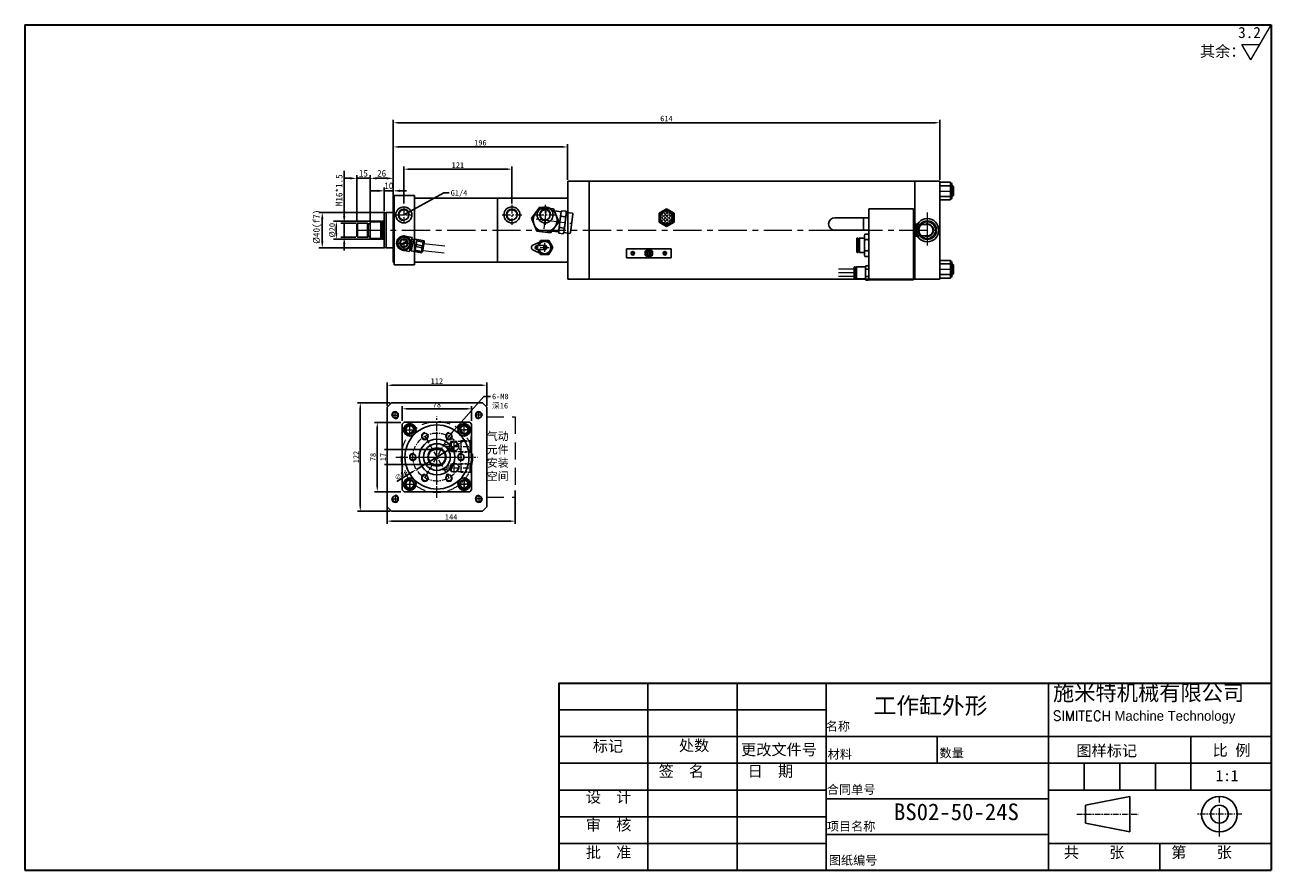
# Model space of a CAD drawing. Header units: millimetres. Extents: x -659 to 2367, y 7255 to 8205.
# Tile 6 of 6: x 967 to 2367, y 7255 to 8205. Entities that reach past the tile are written whole.
import ezdxf

# ---------------------------------------------------------------- set-up
doc = ezdxf.new("R2010")
doc.units = ezdxf.units.MM
doc.header["$MEASUREMENT"] = 0
doc.linetypes.add('CENTER', pattern=[50.8, 31.75, -6.35, 6.35, -6.35])
doc.linetypes.add('DASHED', pattern=[19.05, 12.7, -6.35])
doc.layers.get('Defpoints').update_dxf_attribs({"lineweight": 25})
for name, color, linetype, lineweight in [('图层1', 7, 'Continuous', 25), ('图层2', 3, 'CENTER', 13), ('图层3', 2, 'Continuous', 13), ('图层4', 1, 'Continuous', 30), ('图层5', 5, 'DASHED', 13), ('图层7', 4, 'Continuous', 13)]:
    doc.layers.add(name, color=color, linetype=linetype, lineweight=lineweight)
doc.dimstyles.new('ISO-25', dxfattribs={"dimscale": 2, "dimtxt": 2.5, "dimasz": 2.5, "dimexe": 1.25, "dimexo": 0.625, "dimtad": 1, "dimtxsty": 'Standard', "dimcen": 2.5, "dimadec": 0, "dimazin": 0, "dimtfac": 1, "dimtmove": 0, "dimatfit": 3, "dimfxl": 0, "dimarcsym": 0})

# ---------------------------------------------------------------- blocks, each defined once
blk = doc.blocks.new('*D59')
at = {"layer": 'Defpoints', "color": 0, "transparency": 16777216}
for p in [(1994.9, 8094.6), (1994.9, 8028.8), (1380.9, 8010.8)]:
    blk.add_point(p, dxfattribs=at)
at = {"layer": '图层3', "color": 0, "lineweight": -2, "transparency": 16777216}
for p, q in [((1380.9, 8012.4), (1380.9, 8097.7)), ((1387.2, 8094.6), (1988.7, 8094.6)), ((1994.9, 8030.4), (1994.9, 8097.7))]:
    blk.add_line(p, q, dxfattribs=at)
at = {"layer": '图层3', "color": 0, "transparency": 16777216}
for points in [[(1387.2, 8095.6), (1387.2, 8093.5), (1380.9, 8094.6)], [(1988.7, 8095.6), (1988.7, 8093.5), (1994.9, 8094.6)]]:
    blk.add_solid(points, dxfattribs=at)
at = {"layer": '图层3', "color": 0, "transparency": 16777216, "insert": (1687.9, 8099.3), "char_height": 6.25, "attachment_point": 5}
blk.add_mtext('614', dxfattribs=at)
blk = doc.blocks.new('*D60')
at = {"layer": 'Defpoints', "color": 0, "transparency": 16777216}
for p in [(1514.3, 8042.4), (1392.8, 8002.2), (1514.3, 8002.2)]:
    blk.add_point(p, dxfattribs=at)
at = {"layer": '图层3', "color": 0, "lineweight": -2, "transparency": 16777216}
for p, q in [((1392.8, 8003.7), (1392.8, 8045.5)), ((1399.1, 8042.4), (1508.1, 8042.4)), ((1514.3, 8003.7), (1514.3, 8045.5))]:
    blk.add_line(p, q, dxfattribs=at)
at = {"layer": '图层3', "color": 0, "transparency": 16777216}
for points in [[(1399.1, 8043.4), (1399.1, 8041.3), (1392.8, 8042.4)], [(1508.1, 8041.3), (1508.1, 8043.4), (1514.3, 8042.4)]]:
    blk.add_solid(points, dxfattribs=at)
at = {"layer": '图层3', "color": 0, "transparency": 16777216, "insert": (1453.6, 8047), "char_height": 6.25, "attachment_point": 5}
blk.add_mtext('121', dxfattribs=at)
blk = doc.blocks.new('*D61')
at = {"layer": 'Defpoints', "color": 0, "transparency": 16777216}
for p in [(1576.9, 8067.4), (1576.9, 8028.8), (1380.9, 8010.8)]:
    blk.add_point(p, dxfattribs=at)
at = {"layer": '图层3', "color": 0, "lineweight": -2, "transparency": 16777216}
for p, q in [((1380.9, 8012.4), (1380.9, 8070.5)), ((1387.2, 8067.4), (1570.7, 8067.4)), ((1576.9, 8030.4), (1576.9, 8070.5))]:
    blk.add_line(p, q, dxfattribs=at)
at = {"layer": '图层3', "color": 0, "transparency": 16777216}
for points in [[(1387.2, 8068.4), (1387.2, 8066.3), (1380.9, 8067.4)], [(1570.7, 8066.3), (1570.7, 8068.4), (1576.9, 8067.4)]]:
    blk.add_solid(points, dxfattribs=at)
at = {"layer": '图层3', "color": 0, "transparency": 16777216, "insert": (1478.9, 8072.1), "char_height": 6.25, "attachment_point": 5}
blk.add_mtext('196', dxfattribs=at)
blk = doc.blocks.new('*D62')
at = {"layer": 'Defpoints', "color": 0, "transparency": 16777216}
for p in [(1372.9, 7993.8), (1301.2, 7953.8), (1372.9, 7953.8)]:
    blk.add_point(p, dxfattribs=at)
at = {"layer": '图层3', "color": 0, "lineweight": -2, "transparency": 16777216}
for p, q in [((1371, 7993.8), (1297.5, 7993.8)), ((1301.2, 7986.3), (1301.2, 7961.3)), ((1371, 7953.8), (1297.5, 7953.8))]:
    blk.add_line(p, q, dxfattribs=at)
at = {"layer": '图层3', "color": 0, "transparency": 16777216}
for points in [[(1302.5, 7986.3), (1300, 7986.3), (1301.2, 7993.8)], [(1300, 7961.3), (1302.5, 7961.3), (1301.2, 7953.8)]]:
    blk.add_solid(points, dxfattribs=at)
at = {"layer": '图层3', "color": 0, "transparency": 16777216, "insert": (1295.6, 7977.6), "char_height": 7.5, "attachment_point": 5, "rotation": 90}
blk.add_mtext('%%c40(f7)', dxfattribs=at)
blk = doc.blocks.new('*D63')
at = {"layer": 'Defpoints', "color": 0, "transparency": 16777216}
for p in [(1339.9, 8032.1), (1339.9, 7980.8), (1354.9, 7983.3)]:
    blk.add_point(p, dxfattribs=at)
at = {"layer": '图层3', "color": 0, "lineweight": -2, "transparency": 16777216}
for p, q in [((1332.4, 8032.1), (1324.9, 8032.1)), ((1339.9, 7982.7), (1339.9, 8035.8)), ((1354.9, 8032.1), (1339.9, 8032.1)), ((1354.9, 7985.2), (1354.9, 8035.8)), ((1362.4, 8032.1), (1369.9, 8032.1))]:
    blk.add_line(p, q, dxfattribs=at)
at = {"layer": '图层3', "color": 0, "transparency": 16777216}
for points in [[(1332.4, 8030.8), (1332.4, 8033.3), (1339.9, 8032.1)], [(1362.4, 8033.3), (1362.4, 8030.8), (1354.9, 8032.1)]]:
    blk.add_solid(points, dxfattribs=at)
at = {"layer": '图层3', "color": 0, "transparency": 16777216, "insert": (1347.4, 8037.7), "char_height": 7.5, "attachment_point": 5}
blk.add_mtext('15', dxfattribs=at)
blk = doc.blocks.new('*D64')
at = {"layer": 'Defpoints', "color": 0, "transparency": 16777216}
for p in [(1370.9, 8018), (1370.9, 7993.3), (1380.9, 7993.8)]:
    blk.add_point(p, dxfattribs=at)
at = {"layer": '图层3', "color": 0, "lineweight": -2, "transparency": 16777216}
for p, q in [((1363.4, 8018), (1355.9, 8018)), ((1370.9, 7995.1), (1370.9, 8021.8)), ((1380.9, 8018), (1370.9, 8018)), ((1380.9, 7995.7), (1380.9, 8021.8)), ((1388.4, 8018), (1395.9, 8018))]:
    blk.add_line(p, q, dxfattribs=at)
at = {"layer": '图层3', "color": 0, "transparency": 16777216}
for points in [[(1363.4, 8016.8), (1363.4, 8019.3), (1370.9, 8018)], [(1388.4, 8019.3), (1388.4, 8016.8), (1380.9, 8018)]]:
    blk.add_solid(points, dxfattribs=at)
at = {"layer": '图层3', "color": 0, "transparency": 16777216, "insert": (1375.9, 8023.7), "char_height": 7.5, "attachment_point": 5}
blk.add_mtext('10', dxfattribs=at)
blk = doc.blocks.new('*D65')
at = {"layer": 'Defpoints', "color": 0, "transparency": 16777216}
for p in [(1325.9, 7981.8), (1340.9, 7981.8), (1340.9, 7965.8)]:
    blk.add_point(p, dxfattribs=at)
at = {"layer": '图层3', "color": 0, "lineweight": -2, "transparency": 16777216}
for p, q in [((1325.9, 7989.3), (1325.9, 8040.6)), ((1339, 7981.8), (1322.1, 7981.8)), ((1325.9, 7965.8), (1325.9, 7981.8)), ((1339, 7965.8), (1322.1, 7965.8)), ((1325.9, 7958.3), (1325.9, 7950.8))]:
    blk.add_line(p, q, dxfattribs=at)
at = {"layer": '图层3', "color": 0, "transparency": 16777216}
for points in [[(1324.6, 7989.3), (1327.1, 7989.3), (1325.9, 7981.8)], [(1327.1, 7958.3), (1324.6, 7958.3), (1325.9, 7965.8)]]:
    blk.add_solid(points, dxfattribs=at)
at = {"layer": '图层3', "color": 0, "transparency": 16777216, "insert": (1320.2, 8018.7), "char_height": 7.5, "attachment_point": 5, "rotation": 90}
blk.add_mtext('M16*1.5', dxfattribs=at)
blk = doc.blocks.new('*D66')
at = {"layer": 'Defpoints', "color": 0, "transparency": 16777216}
for p in [(1380.9, 8032.1), (1354.9, 7983.3), (1380.9, 7993.8)]:
    blk.add_point(p, dxfattribs=at)
at = {"layer": '图层3', "color": 0, "lineweight": -2, "transparency": 16777216}
for p, q in [((1354.9, 7985.2), (1354.9, 8035.8)), ((1362.4, 8032.1), (1373.4, 8032.1)), ((1380.9, 7995.7), (1380.9, 8035.8))]:
    blk.add_line(p, q, dxfattribs=at)
at = {"layer": '图层3', "color": 0, "transparency": 16777216}
for points in [[(1362.4, 8033.3), (1362.4, 8030.8), (1354.9, 8032.1)], [(1373.4, 8030.8), (1373.4, 8033.3), (1380.9, 8032.1)]]:
    blk.add_solid(points, dxfattribs=at)
at = {"layer": '图层3', "color": 0, "transparency": 16777216, "insert": (1367.9, 8037.7), "char_height": 7.5, "attachment_point": 5}
blk.add_mtext('26', dxfattribs=at)
blk = doc.blocks.new('*D67')
at = {"layer": 'Defpoints', "color": 0, "transparency": 16777216}
for p in [(1368.8, 7983.8), (1317, 7963.8), (1368.8, 7963.8)]:
    blk.add_point(p, dxfattribs=at)
at = {"layer": '图层3', "color": 0, "lineweight": -2, "transparency": 16777216}
for p, q in [((1367.2, 7983.8), (1313.9, 7983.8)), ((1317, 7977.6), (1317, 7970.1)), ((1367.2, 7963.8), (1313.9, 7963.8))]:
    blk.add_line(p, q, dxfattribs=at)
at = {"layer": '图层3', "color": 0, "transparency": 16777216}
for points in [[(1318.1, 7977.6), (1316, 7977.6), (1317, 7983.8)], [(1316, 7970.1), (1318.1, 7970.1), (1317, 7963.8)]]:
    blk.add_solid(points, dxfattribs=at)
at = {"layer": '图层3', "color": 0, "transparency": 16777216, "insert": (1312.3, 7973.8), "char_height": 6.25, "attachment_point": 5, "rotation": 90}
blk.add_mtext('%%c20', dxfattribs=at)
blk = doc.blocks.new('*D68')
at = {"layer": 'Defpoints', "color": 0, "transparency": 16777216}
for p in [(1453.1, 7732.8), (1407, 7704.8)]:
    blk.add_point(p, dxfattribs=at)
at = {"layer": '图层3', "color": 0, "lineweight": -2, "transparency": 16777216}
for p, q in [((1453.1, 7732.8), (1407, 7704.8)), ((1457.4, 7735.4), (1461.7, 7738)), ((1384.9, 7691.4), (1402.7, 7702.2))]:
    blk.add_line(p, q, dxfattribs=at)
at = {"layer": '图层3', "color": 0, "transparency": 16777216}
for points in [[(1457, 7736.1), (1457.8, 7734.7), (1453.1, 7732.8)], [(1403.1, 7701.5), (1402.3, 7702.9), (1407, 7704.8)]]:
    blk.add_solid(points, dxfattribs=at)
at = {"layer": '图层3', "color": 0, "transparency": 16777216, "insert": (1389.7, 7698.7), "char_height": 5, "attachment_point": 5, "rotation": 31.2553}
blk.add_mtext('∅54', dxfattribs=at)
blk = doc.blocks.new('*D69')
at = {"layer": 'Defpoints', "color": 0, "transparency": 16777216}
for p in [(1374.1, 7727.3), (1425.8, 7727.3), (1425.8, 7710.3)]:
    blk.add_point(p, dxfattribs=at)
at = {"layer": '图层3', "color": 0, "lineweight": -2, "transparency": 16777216}
for p, q in [((1424.2, 7727.3), (1371, 7727.3)), ((1374.1, 7716.6), (1374.1, 7721.1)), ((1424.2, 7710.3), (1371, 7710.3))]:
    blk.add_line(p, q, dxfattribs=at)
at = {"layer": '图层3', "color": 0, "transparency": 16777216}
for points in [[(1375.2, 7721.1), (1373.1, 7721.1), (1374.1, 7727.3)], [(1373.1, 7716.6), (1375.2, 7716.6), (1374.1, 7710.3)]]:
    blk.add_solid(points, dxfattribs=at)
at = {"layer": '图层3', "color": 0, "transparency": 16777216, "insert": (1369.5, 7718.8), "char_height": 6.25, "attachment_point": 5, "rotation": 90}
blk.add_mtext('17', dxfattribs=at)
blk = doc.blocks.new('*D70')
at = {"layer": 'Defpoints', "color": 0, "transparency": 16777216}
for p in [(1374, 7679.8), (1518, 7682.8), (1518, 7646.8)]:
    blk.add_point(p, dxfattribs=at)
at = {"layer": '图层3', "color": 0, "lineweight": -2, "transparency": 16777216}
for p, q in [((1374, 7678.3), (1374, 7643.6)), ((1518, 7681.3), (1518, 7643.6)), ((1380.3, 7646.8), (1511.7, 7646.8))]:
    blk.add_line(p, q, dxfattribs=at)
at = {"layer": '图层3', "color": 0, "transparency": 16777216}
for points in [[(1380.3, 7647.8), (1380.3, 7645.7), (1374, 7646.8)], [(1511.7, 7647.8), (1511.7, 7645.7), (1518, 7646.8)]]:
    blk.add_solid(points, dxfattribs=at)
at = {"layer": '图层3', "color": 0, "transparency": 16777216, "insert": (1446, 7651.4), "char_height": 6.25, "attachment_point": 5}
blk.add_mtext('144', dxfattribs=at)
blk = doc.blocks.new('*D71')
at = {"layer": 'Defpoints', "color": 0, "transparency": 16777216}
for p in [(1363, 7757.8), (1391, 7757.8), (1391, 7679.8)]:
    blk.add_point(p, dxfattribs=at)
at = {"layer": '图层3', "color": 0, "lineweight": -2, "transparency": 16777216}
for p, q in [((1389.5, 7757.8), (1359.9, 7757.8)), ((1363, 7686.1), (1363, 7751.6)), ((1389.5, 7679.8), (1359.9, 7679.8))]:
    blk.add_line(p, q, dxfattribs=at)
at = {"layer": '图层3', "color": 0, "transparency": 16777216}
for points in [[(1364, 7751.6), (1362, 7751.6), (1363, 7757.8)], [(1362, 7686.1), (1364, 7686.1), (1363, 7679.8)]]:
    blk.add_solid(points, dxfattribs=at)
at = {"layer": '图层3', "color": 0, "transparency": 16777216, "insert": (1358.3, 7718.8), "char_height": 6.25, "attachment_point": 5, "rotation": 90}
blk.add_mtext('78', dxfattribs=at)
blk = doc.blocks.new('*D72')
at = {"layer": 'Defpoints', "color": 0, "transparency": 16777216}
for p in [(1469, 7773), (1391, 7757.8), (1469, 7757.8)]:
    blk.add_point(p, dxfattribs=at)
at = {"layer": '图层3', "color": 0, "lineweight": -2, "transparency": 16777216}
for p, q in [((1391, 7759.4), (1391, 7776.1)), ((1397.3, 7773), (1462.8, 7773)), ((1469, 7759.4), (1469, 7776.1))]:
    blk.add_line(p, q, dxfattribs=at)
at = {"layer": '图层3', "color": 0, "transparency": 16777216}
for points in [[(1397.3, 7774.1), (1397.3, 7772), (1391, 7773)], [(1462.8, 7772), (1462.8, 7774.1), (1469, 7773)]]:
    blk.add_solid(points, dxfattribs=at)
at = {"layer": '图层3', "color": 0, "transparency": 16777216, "insert": (1430, 7777.7), "char_height": 6.25, "attachment_point": 5}
blk.add_mtext('78', dxfattribs=at)
blk = doc.blocks.new('*D76')
at = {"layer": 'Defpoints', "color": 0, "transparency": 16777216}
for p in [(1486, 7799.5), (1374, 7774.8), (1486, 7774.8)]:
    blk.add_point(p, dxfattribs=at)
at = {"layer": '图层3', "color": 0, "lineweight": -2, "transparency": 16777216}
for p, q in [((1374, 7776.4), (1374, 7802.6)), ((1380.3, 7799.5), (1479.8, 7799.5)), ((1486, 7776.4), (1486, 7802.6))]:
    blk.add_line(p, q, dxfattribs=at)
at = {"layer": '图层3', "color": 0, "transparency": 16777216}
for points in [[(1380.3, 7800.5), (1380.3, 7798.5), (1374, 7799.5)], [(1479.8, 7800.5), (1479.8, 7798.5), (1486, 7799.5)]]:
    blk.add_solid(points, dxfattribs=at)
at = {"layer": '图层3', "color": 0, "transparency": 16777216, "insert": (1430, 7804.2), "char_height": 6.25, "attachment_point": 5}
blk.add_mtext('112', dxfattribs=at)
blk = doc.blocks.new('*D77')
at = {"layer": 'Defpoints', "color": 0, "transparency": 16777216}
for p in [(1379, 7779.8), (1343.9, 7657.8), (1379, 7657.8)]:
    blk.add_point(p, dxfattribs=at)
at = {"layer": '图层3', "color": 0, "lineweight": -2, "transparency": 16777216}
for p, q in [((1377.5, 7779.8), (1340.8, 7779.8)), ((1343.9, 7773.6), (1343.9, 7664.1)), ((1377.5, 7657.8), (1340.8, 7657.8))]:
    blk.add_line(p, q, dxfattribs=at)
at = {"layer": '图层3', "color": 0, "transparency": 16777216}
for points in [[(1342.9, 7773.6), (1345, 7773.6), (1343.9, 7779.8)], [(1342.9, 7664.1), (1345, 7664.1), (1343.9, 7657.8)]]:
    blk.add_solid(points, dxfattribs=at)
at = {"layer": '图层3', "color": 0, "transparency": 16777216, "insert": (1339.2, 7718.8), "char_height": 6.25, "attachment_point": 5, "rotation": 90}
blk.add_mtext('122', dxfattribs=at)

msp = doc.modelspace()

# ---------------------------------------------------------------- hatches: boundary and pattern name
at = {"layer": '图层7'}
h = msp.add_hatch(dxfattribs=at)
h.set_pattern_fill('ANGLE', color=256, scale=0.4, angle=315, style=0)
h.set_pattern_definition([(315, (2328.572, 8037.0225), (1.975656, 1.975656), [2.032, -0.762]), (45, (2328.572, 8037.0225), (-1.975656, 1.975656), [2.032, -0.762])])
h.paths.add_polyline_path([(1681.136, 7987.841, 1), (1694.986, 7987.841, 1)])

# ---------------------------------------------------------------- linework, layer by layer
at = {"layer": '图层1'}
for p, q in [((1576.911, 8028.803), (1576.911, 7918.803)), ((1576.911, 8028.803), (1600.911, 8028.803)), ((1600.911, 8028.803), (1994.911, 8028.803)), ((1600.911, 8028.803), (1600.911, 7918.803)), ((1966.911, 8028.803), (1966.911, 7918.803)), ((1966.911, 8028.803), (1966.911, 7918.803)), ((1994.911, 8028.803), (1994.911, 7918.803)), ((1994.911, 8027.803), (2006.911, 8027.803)), ((1994.911, 8023.803), (2006.911, 8023.803)), ((2006.911, 8027.803), (2006.911, 8007.803)), ((2007.411, 8026.803), (2007.411, 8026.803)), ((2008.411, 8025.803), (2008.411, 8009.803)), ((2008.411, 8023.803), (2009.411, 8023.803)), ((2009.411, 8023.803), (2010.411, 8022.803)), ((2009.411, 8023.803), (2009.411, 8011.803)), ((2010.411, 8022.803), (2010.411, 8012.803)), ((1380.911, 8009.803), (1380.911, 7973.803)), ((1381.911, 8012.803), (1404.911, 8012.803)), ((1381.911, 7934.803), (1381.911, 8012.803)), ((1404.911, 8012.803), (1404.911, 7934.803)), ((1404.911, 8009.803), (1497.911, 8009.803)), ((1497.911, 8009.803), (1576.911, 8009.803)), ((1497.911, 7937.803), (1497.911, 8009.803)), ((1576.911, 8018.803), (1576.911, 7928.803)), ((1576.911, 7937.803), (1576.911, 8009.803)), ((1994.911, 8011.803), (2006.911, 8011.803)), ((2007.411, 8008.803), (2007.411, 8008.803)), ((2008.411, 8011.803), (2009.411, 8011.803)), ((2010.411, 8012.803), (2009.411, 8011.803)), ((1545.54, 7999.572), (1536.138, 7987.138)), ((1561.009, 7997.647), (1545.54, 7999.572)), ((1567.076, 7983.287), (1561.009, 7997.647)), ((1569.702, 7994.465), (1561.946, 7995.43)), ((1575.146, 7995.083), (1570.184, 7995.7)), ((1688.061, 7997.656), (1679.561, 7992.748)), ((1696.561, 7992.748), (1688.061, 7997.656)), ((1915.411, 7997.803), (1915.411, 7917.803)), ((1915.411, 7997.803), (1965.411, 7997.803)), ((1965.411, 7997.803), (1965.411, 7917.803)), ((1994.911, 8007.803), (2006.911, 8007.803)), ((1340.911, 7981.803), (1339.911, 7980.803)), ((1339.911, 7980.803), (1339.911, 7966.803)), ((1340.911, 7981.803), (1351.911, 7981.803)), ((1340.911, 7981.803), (1340.911, 7965.803)), ((1352.618, 7981.095), (1351.911, 7981.803)), ((1351.911, 7981.803), (1351.911, 7965.803)), ((1352.911, 7980.892), (1352.911, 7966.803)), ((1353.325, 7980.803), (1354.411, 7980.803)), ((1354.911, 7964.303), (1354.911, 7983.303)), ((1366.911, 7983.303), (1354.911, 7983.303)), ((1366.911, 7983.303), (1368.777, 7983.803)), ((1366.911, 7983.303), (1366.911, 7964.303)), ((1368.777, 7983.803), (1368.777, 7963.803)), ((1368.777, 7983.803), (1370.911, 7983.803)), ((1370.911, 7993.267), (1372.911, 7993.803)), ((1370.911, 7993.267), (1370.911, 7973.803)), ((1372.911, 7993.803), (1372.911, 7953.803)), ((1372.911, 7993.803), (1380.911, 7993.803)), ((1536.138, 7987.138), (1542.206, 7972.778)), ((1557.675, 7970.853), (1567.076, 7983.287)), ((1569.296, 7992.611), (1566.943, 7973.705)), ((1568.12, 7983.159), (1568.119, 7983.157)), ((1569.296, 7992.611), (1569.296, 7992.611)), ((1574.362, 7988.781), (1569.4, 7989.398)), ((1575.25, 7991.871), (1572.897, 7972.964)), ((1574.074, 7982.418), (1574.074, 7982.416)), ((1575.25, 7991.871), (1575.25, 7991.87)), ((1582.291, 7992.898), (1575.311, 7993.767)), ((1580.03, 7970.675), (1582.726, 7992.34)), ((1582.291, 7992.898), (1582.726, 7992.34)), ((1679.561, 7992.748), (1679.561, 7982.933)), ((1679.561, 7982.933), (1688.061, 7978.026)), ((1688.061, 7978.026), (1696.561, 7982.933)), ((1696.561, 7982.933), (1696.561, 7992.748)), ((1877.102, 7987.803), (1915.411, 7987.803)), ((1909.411, 7987.803), (1909.411, 7973.803)), ((1965.411, 7980.303), (1969.411, 7980.803)), ((1969.411, 7980.803), (1969.411, 7966.803)), ((1969.411, 7980.303), (1980.911, 7980.303)), ((1339.911, 7966.803), (1340.911, 7965.803)), ((1352.618, 7966.51), (1351.911, 7965.803)), ((1353.325, 7966.803), (1354.411, 7966.803)), ((1370.911, 7973.803), (1370.911, 7954.338)), ((1380.911, 7937.803), (1380.911, 7973.803)), ((1394.396, 7967.142), (1402.242, 7965.577)), ((1542.206, 7972.778), (1557.675, 7970.853)), ((1566.883, 7971.808), (1559.126, 7972.773)), ((1566.943, 7973.705), (1566.943, 7973.704)), ((1572.009, 7969.874), (1567.047, 7970.491)), ((1572.793, 7976.176), (1567.831, 7976.794)), ((1579.472, 7970.241), (1572.491, 7971.11)), ((1572.897, 7972.964), (1572.897, 7972.963)), ((1580.03, 7970.675), (1579.472, 7970.241)), ((1877.102, 7973.803), (1915.411, 7973.803)), ((1910.411, 7966.329), (1910.411, 7947.276)), ((1914.911, 7969.504), (1910.911, 7969.504)), ((1915.411, 7966.329), (1915.411, 7947.276)), ((1965.411, 7967.303), (1969.411, 7966.803)), ((1966.911, 7918.803), (1966.911, 7967.115)), ((1969.411, 7967.303), (1980.911, 7967.303)), ((1340.911, 7965.803), (1351.911, 7965.803)), ((1366.911, 7964.303), (1354.911, 7964.303)), ((1366.911, 7964.303), (1368.777, 7963.803)), ((1368.777, 7963.803), (1370.911, 7963.803)), ((1370.911, 7954.338), (1372.911, 7953.803)), ((1372.911, 7953.803), (1380.911, 7953.803)), ((1389.245, 7957.142), (1396.196, 7961.782)), ((1389.467, 7956.81), (1396.418, 7961.45)), ((1399.113, 7949.886), (1402.242, 7965.577)), ((1401.27, 7950.476), (1404.007, 7964.206)), ((1401.851, 7963.616), (1403.812, 7963.225)), ((1404.007, 7964.206), (1415.58, 7961.899)), ((1406.167, 7955.529), (1405.308, 7951.222)), ((1406.509, 7956.135), (1406.167, 7955.529)), ((1406.167, 7955.529), (1413.454, 7954.077)), ((1406.676, 7956.97), (1406.509, 7956.135)), ((1407.451, 7961.968), (1406.592, 7957.661)), ((1406.676, 7956.97), (1406.592, 7957.661)), ((1406.592, 7957.661), (1413.879, 7956.208)), ((1408.238, 7963.362), (1407.451, 7961.968)), ((1407.451, 7961.968), (1414.737, 7960.515)), ((1413.454, 7954.077), (1412.595, 7949.77)), ((1413.536, 7955.602), (1413.37, 7954.768)), ((1413.37, 7954.768), (1413.454, 7954.077)), ((1413.536, 7955.602), (1413.879, 7956.208)), ((1415.773, 7960.309), (1413.63, 7949.563)), ((1414.737, 7960.515), (1413.879, 7956.208)), ((1414.544, 7962.105), (1414.737, 7960.515)), ((1415.58, 7961.899), (1415.773, 7960.309)), ((1537.907, 7957.015), (1547.823, 7961.561)), ((1542.017, 7956.083), (1550.962, 7956.781)), ((1542.017, 7952.494), (1550.962, 7951.796)), ((1546.538, 7962.288), (1545.504, 7960.498)), ((1555.775, 7962.288), (1546.538, 7962.288)), ((1560.394, 7954.288), (1555.775, 7962.288)), ((1555.775, 7946.288), (1560.394, 7954.288)), ((1693.061, 7952.841), (1643.061, 7952.841)), ((1643.061, 7952.841), (1643.061, 7942.841)), ((1693.061, 7952.841), (1693.061, 7942.841)), ((1902.211, 7964.953), (1901.911, 7964.653)), ((1901.911, 7964.653), (1901.911, 7948.953)), ((1902.211, 7964.953), (1903.111, 7964.953)), ((1902.211, 7964.953), (1902.211, 7948.653)), ((1903.111, 7964.953), (1903.411, 7964.653)), ((1903.111, 7964.953), (1903.111, 7948.653)), ((1903.411, 7964.653), (1903.411, 7948.953)), ((1903.411, 7963.803), (1904.411, 7963.803)), ((1904.711, 7964.953), (1904.411, 7964.653)), ((1904.411, 7964.653), (1904.411, 7948.953)), ((1904.711, 7964.953), (1910.411, 7964.953)), ((1904.711, 7964.953), (1904.711, 7948.653)), ((1914.911, 7963.153), (1910.911, 7963.153)), ((1391.268, 7951.45), (1399.113, 7949.886)), ((1399.504, 7951.848), (1401.466, 7951.457)), ((1401.27, 7950.476), (1412.842, 7948.169)), ((1405.501, 7949.632), (1405.308, 7951.222)), ((1405.308, 7951.222), (1412.595, 7949.77)), ((1411.807, 7948.375), (1412.595, 7949.77)), ((1412.842, 7948.169), (1413.63, 7949.563)), ((1537.907, 7951.561), (1547.823, 7947.016)), ((1545.504, 7948.079), (1546.538, 7946.288)), ((1546.538, 7946.288), (1555.775, 7946.288)), ((1693.061, 7942.841), (1643.061, 7942.841)), ((1902.211, 7948.653), (1901.911, 7948.953)), ((1902.211, 7948.653), (1903.111, 7948.653)), ((1903.411, 7948.953), (1903.111, 7948.653)), ((1903.411, 7949.803), (1904.411, 7949.803)), ((1904.411, 7948.953), (1904.711, 7948.653)), ((1904.711, 7948.653), (1910.411, 7948.653)), ((1914.911, 7950.452), (1910.911, 7950.452)), ((1914.911, 7944.101), (1910.911, 7944.101)), ((1994.911, 7939.803), (2006.911, 7939.803)), ((2006.911, 7919.803), (2006.911, 7939.803)), ((2007.411, 7938.803), (2007.411, 7938.803)), ((1381.911, 7934.803), (1404.911, 7934.803)), ((1404.911, 7937.803), (1497.911, 7937.803)), ((1497.911, 7937.803), (1576.911, 7937.803)), ((1899.075, 7932.603), (1898.675, 7932.203)), ((1898.675, 7932.203), (1898.675, 7919.403)), ((1899.075, 7932.603), (1899.775, 7932.603)), ((1899.075, 7932.603), (1899.075, 7919.003)), ((1899.775, 7932.603), (1900.175, 7932.203)), ((1899.775, 7932.603), (1899.775, 7919.003)), ((1900.175, 7932.203), (1900.175, 7919.403)), ((1900.175, 7931.303), (1901.175, 7931.303)), ((1901.575, 7932.603), (1901.175, 7932.203)), ((1901.175, 7932.203), (1901.175, 7919.403)), ((1901.575, 7932.603), (1901.575, 7919.003)), ((1901.575, 7932.603), (1911.474, 7932.603)), ((1911.411, 7931.884), (1911.411, 7919.721)), ((1914.911, 7933.885), (1911.911, 7933.885)), ((1914.911, 7929.844), (1911.911, 7929.844)), ((1994.911, 7935.803), (2006.911, 7935.803)), ((2008.411, 7921.803), (2008.411, 7937.803)), ((2008.411, 7935.803), (2009.411, 7935.803)), ((2009.411, 7923.803), (2009.411, 7935.803)), ((2010.411, 7934.803), (2009.411, 7935.803)), ((2009.411, 7923.803), (2010.411, 7924.803)), ((2010.411, 7924.803), (2010.411, 7934.803)), ((1576.911, 7918.803), (1600.911, 7918.803)), ((1600.911, 7918.803), (1966.911, 7918.803)), ((1899.075, 7919.003), (1898.675, 7919.403)), ((1899.075, 7919.003), (1899.775, 7919.003)), ((1900.175, 7919.403), (1899.775, 7919.003)), ((1900.175, 7920.303), (1901.175, 7920.303)), ((1901.575, 7919.003), (1901.175, 7919.403)), ((1901.575, 7919.003), (1911.474, 7919.003)), ((1914.911, 7921.761), (1911.911, 7921.761)), ((1914.911, 7917.72), (1911.911, 7917.72)), ((1915.411, 7917.803), (1965.411, 7917.803)), ((1994.911, 7918.803), (1966.911, 7918.803)), ((1994.911, 7923.803), (2006.911, 7923.803)), ((1994.911, 7919.803), (2006.911, 7919.803)), ((2007.411, 7920.803), (2007.411, 7920.803)), ((2008.411, 7923.803), (2009.411, 7923.803)), ((1393.04, 7757.826), (1391.04, 7755.826)), ((1393.04, 7757.826), (1467.04, 7757.826)), ((1467.04, 7757.826), (1469.04, 7755.826)), ((1391.04, 7681.826), (1391.04, 7755.826)), ((1469.04, 7681.826), (1469.04, 7755.826)), ((1434.282, 7727.326), (1425.797, 7727.326)), ((1434.282, 7710.326), (1425.797, 7710.326)), ((1391.04, 7681.826), (1393.04, 7679.826)), ((1393.04, 7679.826), (1467.04, 7679.826)), ((1469.04, 7681.826), (1467.04, 7679.826)), ((1667.155, 7464.529), (1667.155, 7254.529)), ((1767.155, 7464.529), (1767.155, 7254.529)), ((1867.155, 7464.529), (1867.155, 7254.529)), ((2117.155, 7464.529), (2117.155, 7254.529)), ((1567.155, 7434.529), (1867.155, 7434.529)), ((1567.155, 7404.529), (2367.155, 7404.529)), ((1992.155, 7404.529), (1992.155, 7374.529)), ((2277.155, 7404.529), (2277.155, 7344.529)), ((1567.155, 7374.529), (2367.155, 7374.529)), ((2157.155, 7374.529), (2157.155, 7344.529)), ((2197.155, 7374.529), (2197.155, 7344.529)), ((2237.155, 7374.529), (2237.155, 7344.529)), ((1567.155, 7344.529), (1867.155, 7344.529)), ((2117.155, 7344.529), (2367.155, 7344.529)), ((2158.502, 7327.409), (2208.502, 7337.409)), ((2208.502, 7337.409), (2208.502, 7297.409)), ((1867.155, 7334.529), (2117.155, 7334.529)), ((2158.502, 7327.409), (2158.502, 7307.409)), ((1567.155, 7314.529), (1867.155, 7314.529)), ((1867.155, 7294.529), (2117.155, 7294.529)), ((2158.502, 7307.409), (2208.502, 7297.409)), ((1567.155, 7284.529), (1867.155, 7284.529)), ((2117.155, 7284.529), (2367.155, 7284.529)), ((2242.155, 7284.529), (2242.155, 7254.529))]:
    msp.add_line(p, q, dxfattribs=at)
at = {"layer": '图层1', "ltscale": 0.2}
for p, q in [((1380.911, 8009.803), (1381.911, 8009.803)), ((1380.911, 7937.803), (1381.911, 7937.803))]:
    msp.add_line(p, q, dxfattribs=at)
at = {"layer": '图层1'}
for points in [[(1400.677, 7957.732), (1398.109, 7965.308), (1390.264, 7966.873), (1384.986, 7960.86), (1387.554, 7953.284), (1395.4, 7951.719)], [(1664.061, 7945.531), (1668.061, 7943.222), (1672.061, 7945.531), (1672.061, 7950.15), (1668.061, 7952.46), (1664.061, 7950.15)], [(1379.04, 7779.826), (1481.04, 7779.826), (1486.04, 7774.826), (1486.04, 7662.826), (1481.04, 7657.826), (1379.04, 7657.826), (1374.04, 7662.826), (1374.04, 7774.826)]]:
    msp.add_lwpolyline(points, close=True, dxfattribs=at)
for centre, radius in [((1392.832, 7991.013), 9), ((1392.832, 7991.013), 5.8), ((1514.321, 7991.013), 9), ((1514.321, 7991.013), 5.8), ((1551.607, 7985.213), 13.5), ((1551.607, 7991.013), 9), ((1551.607, 7991.013), 5.8), ((1688.061, 7987.841), 8.5), ((1688.061, 7987.841), 6.925), ((1980.911, 7973.803), 13), ((1980.911, 7973.803), 10.412), ((1980.911, 7973.803), 9.4), ((1980.911, 7973.803), 9.4), ((1392.832, 7959.296), 8), ((1392.832, 7959.296), 6.928), ((1392.832, 7959.296), 4.578), ((1392.832, 7959.296), 4.25), ((1392.832, 7959.296), 4.183), ((1542.157, 7954.288), 1), ((1551.157, 7954.288), 1.5), ((1650.061, 7947.841), 2), ((1668.061, 7947.841), 4), ((1668.061, 7947.841), 2.5), ((1686.061, 7947.841), 2), ((1383.04, 7765.826), 3.25), ((1399.54, 7749.326), 7), ((1460.54, 7749.326), 7), ((1477.04, 7765.826), 3.25), ((1430.04, 7718.826), 36), ((1430.04, 7718.826), 36), ((1399.54, 7749.326), 4.8), ((1399.54, 7749.326), 4.5), ((1416.54, 7742.208), 3.3), ((1443.54, 7742.208), 3.3), ((1460.54, 7749.326), 4.8), ((1460.54, 7749.326), 4.5), ((1430.04, 7718.826), 20), ((1430.04, 7718.826), 15), ((1430.04, 7718.826), 10.2), ((1430.04, 7718.826), 10), ((1430.04, 7718.826), 9.5), ((1403.04, 7718.826), 3.3), ((1457.04, 7718.826), 3.3), ((1399.54, 7688.326), 7), ((1399.54, 7688.326), 4.8), ((1399.54, 7688.326), 4.5), ((1416.54, 7695.443), 3.3), ((1443.54, 7695.443), 3.3), ((1460.54, 7688.326), 7), ((1460.54, 7688.326), 4.8), ((1460.54, 7688.326), 4.5), ((1383.04, 7671.826), 3.25), ((1477.04, 7671.826), 3.25), ((2309.132, 7317.409), 20), ((2309.132, 7317.409), 10)]:
    msp.add_circle(centre, radius, dxfattribs=at)
for centre, radius, start, end in [((2007.411, 8027.303), 0.5, 180, 270), ((2007.411, 8025.803), 1, 0, 90), ((2007.411, 8008.303), 0.5, 90, 180), ((2007.411, 8009.803), 1, 270, 0), ((1579.55, 7991.335), 10.333, 155.009744, 190.802847), ((1564.996, 7993.146), 10.333, 335.009744, 10.802847), ((1353.325, 7981.803), 1, 225, 270), ((1354.411, 7981.303), 0.5, 270, 0), ((1608.392, 7978.146), 40.583, 163.90312, 181.90947), ((1533.801, 7987.428), 40.583, 343.90312, 1.90947), ((1877.102, 7980.803), 7, 90, 270), ((1980.911, 7973.803), 7, 248.213211, 111.786789), ((1980.911, 7973.803), 6.5, 270, 90), ((1353.325, 7965.803), 1, 90, 135), ((1354.411, 7966.303), 0.5, 0, 90), ((1392.832, 7959.296), 8, 78.724852, 258.724852), ((1577.197, 7972.428), 10.333, 155.009744, 190.802847), ((1562.643, 7974.239), 10.333, 335.009744, 10.802847), ((1920.744, 7966.329), 10.333, 162.103449, 197.896551), ((1905.078, 7966.329), 10.333, 342.103449, 17.896551), ((1539.157, 7954.288), 3, 114.624318, 245.375682), ((1542.157, 7954.288), 1.8, 94.460844, 265.539156), ((1551.157, 7954.288), 8, 193.749113, 166.250887), ((1551.157, 7954.288), 7, 196.463989, 163.536011), ((1551.157, 7954.288), 2.5, 265.539156, 94.460844), ((1950.994, 7956.803), 40.583, 170.996825, 189.003175), ((1874.828, 7956.803), 40.583, 350.996825, 9.003175), ((1920.744, 7947.276), 10.333, 162.103449, 197.896551), ((1905.078, 7947.276), 10.333, 342.103449, 17.896551), ((2007.411, 7939.303), 0.5, 180, 270), ((2007.411, 7937.803), 1, 0, 90), ((1915.744, 7931.865), 4.333, 152.201937, 207.798063), ((1927.994, 7925.803), 16.583, 165.894646, 194.105354), ((1911.078, 7931.865), 4.333, 332.201937, 27.798063), ((1898.828, 7925.803), 16.583, 345.894646, 14.105354), ((1915.744, 7919.74), 4.333, 152.201937, 207.798063), ((1911.078, 7919.74), 4.333, 332.201937, 27.798063), ((2007.411, 7920.303), 0.5, 90, 180), ((2007.411, 7921.803), 1, 270, 0)]:
    msp.add_arc(centre, radius, start, end, dxfattribs=at)
at = {"layer": '图层2', "ltscale": 0.5}
for p, q in [((1994.911, 8017.803), (2010.411, 8017.803)), ((1994.911, 7929.803), (2010.411, 7929.803))]:
    msp.add_line(p, q, dxfattribs=at)
at = {"layer": '图层2', "ltscale": 0.3}
for p, q in [((1392.832, 8000.013), (1392.832, 7982.013)), ((1514.321, 8002.16), (1514.321, 7979.865)), ((1551.607, 8002.16), (1551.607, 7979.865)), ((1383.832, 7991.013), (1401.832, 7991.013)), ((1503.173, 7991.013), (1525.468, 7991.013)), ((1540.46, 7991.013), (1562.755, 7991.013)), ((1430.04, 7672.826), (1430.04, 7764.826)), ((1384.04, 7718.826), (1476.04, 7718.826))]:
    msp.add_line(p, q, dxfattribs=at)
at = {"layer": '图层2'}
for p, q in [((1550.372, 7975.289), (1552.842, 7995.136)), ((1541.684, 7986.447), (1581.378, 7981.508)), ((1980.911, 7993.807), (1980.911, 7960.803)), ((1980.911, 7986.803), (1980.911, 7956.714)), ((1339.911, 7973.803), (1989.911, 7973.803)), ((1383.921, 7959.296), (1401.742, 7959.296)), ((1546.157, 7954.288), (1556.157, 7954.288)), ((1551.157, 7949.288), (1551.157, 7959.288)), ((1652.561, 7947.841), (1647.561, 7947.841)), ((1650.061, 7950.341), (1650.061, 7945.341)), ((1670.561, 7947.841), (1665.561, 7947.841)), ((1668.061, 7950.341), (1668.061, 7945.341)), ((1688.561, 7947.841), (1683.561, 7947.841)), ((1686.061, 7950.341), (1686.061, 7945.341)), ((1449.54, 7725.826), (1449.54, 7735.826)), ((1449.54, 7701.826), (1449.54, 7711.826)), ((2309.132, 7292.409), (2309.132, 7342.409))]:
    msp.add_line(p, q, dxfattribs=at)
at = {"layer": '图层2', "ltscale": 0.2}
for p, q in [((1392.832, 7968.206), (1392.832, 7950.386)), ((1379.04, 7765.826), (1387.04, 7765.826)), ((1383.04, 7761.826), (1383.04, 7769.826)), ((1399.54, 7742.326), (1399.54, 7756.326)), ((1430.04, 7679.826), (1430.04, 7757.826)), ((1460.54, 7742.326), (1460.54, 7756.326)), ((1481.04, 7765.826), (1473.04, 7765.826)), ((1477.04, 7761.826), (1477.04, 7769.826)), ((1392.54, 7749.326), (1406.54, 7749.326)), ((1393.54, 7749.326), (1405.54, 7749.326)), ((1399.54, 7743.326), (1399.54, 7755.326)), ((1416.54, 7742.208), (1443.54, 7695.443)), ((1416.54, 7695.443), (1443.54, 7742.208)), ((1453.54, 7749.326), (1467.54, 7749.326)), ((1466.54, 7749.326), (1454.54, 7749.326)), ((1460.54, 7743.326), (1460.54, 7755.326)), ((1439.04, 7730.826), (1469.04, 7730.826)), ((1391.04, 7718.826), (1469.04, 7718.826)), ((1439.04, 7706.826), (1469.04, 7706.826)), ((1392.54, 7688.326), (1406.54, 7688.326)), ((1393.54, 7688.326), (1405.54, 7688.326)), ((1399.54, 7681.326), (1399.54, 7695.326)), ((1399.54, 7694.326), (1399.54, 7682.326)), ((1453.54, 7688.326), (1467.54, 7688.326)), ((1466.54, 7688.326), (1454.54, 7688.326)), ((1460.54, 7681.326), (1460.54, 7695.326)), ((1460.54, 7694.326), (1460.54, 7682.326)), ((1383.04, 7675.826), (1383.04, 7667.826)), ((1477.04, 7675.826), (1477.04, 7667.826)), ((1379.04, 7671.826), (1387.04, 7671.826)), ((1481.04, 7671.826), (1473.04, 7671.826)), ((2148.876, 7317.409), (2218.02, 7317.409)), ((2334.132, 7317.409), (2284.132, 7317.409))]:
    msp.add_line(p, q, dxfattribs=at)
msp.add_circle((1430.04, 7718.826), 27, dxfattribs=at)
at = {"layer": '图层3'}
for p, q in [((2344.557, 8165.143), (2366.507, 8203.161)), ((2334.453, 8182.643), (2354.66, 8182.643)), ((2344.557, 8165.143), (2334.453, 8182.643))]:
    msp.add_line(p, q, dxfattribs=at)
at = {"layer": '图层4'}
for p, q in [((967.155, 8204.529), (2367.155, 8204.529)), ((967.155, 8204.529), (967.155, 7254.529)), ((2367.155, 8204.529), (2367.155, 7254.529)), ((1567.155, 7464.529), (2367.155, 7464.529)), ((1567.155, 7464.529), (1567.155, 7254.529)), ((967.155, 7254.529), (2367.155, 7254.529)), ((1417.155, 7254.529), (2367.155, 7254.529))]:
    msp.add_line(p, q, dxfattribs=at)
at = {"layer": '图层5', "ltscale": 1.5}
for p, q in [((1486.04, 7763.826), (1517.976, 7763.826)), ((1517.976, 7763.826), (1517.976, 7673.826)), ((1486.04, 7673.826), (1517.976, 7673.826))]:
    msp.add_line(p, q, dxfattribs=at)
at = {"layer": '图层5', "ltscale": 0.2}
for p, q in [((1435.425, 7732.826), (1443.903, 7732.826)), ((1441.22, 7728.826), (1443.903, 7728.826)), ((1446.04, 7736.526), (1464.04, 7736.526)), ((1457.04, 7737.326), (1467.84, 7737.326)), ((1468.04, 7741.826), (1469.04, 7741.826)), ((1446.04, 7725.126), (1464.04, 7725.126)), ((1457.04, 7724.326), (1467.84, 7724.326)), ((1468.04, 7719.826), (1469.04, 7719.826)), ((1435.425, 7704.826), (1444.741, 7704.826)), ((1441.22, 7708.826), (1444.741, 7708.826)), ((1446.04, 7711.076), (1464.04, 7711.076)), ((1446.04, 7702.576), (1464.04, 7702.576)), ((1457.04, 7711.726), (1467.69, 7711.726)), ((1457.04, 7701.926), (1467.69, 7701.926))]:
    msp.add_line(p, q, dxfattribs=at)
at = {"layer": '图层5'}
for p, q in [((1446.04, 7736.526), (1443.903, 7732.826)), ((1443.903, 7732.826), (1443.903, 7728.826)), ((1446.04, 7725.126), (1443.903, 7728.826)), ((1446.04, 7736.526), (1446.04, 7725.126)), ((1457.04, 7737.326), (1457.04, 7724.326)), ((1467.04, 7736.526), (1468.04, 7737.526)), ((1467.04, 7736.526), (1467.04, 7725.126)), ((1468.04, 7741.826), (1468.04, 7719.826)), ((1467.04, 7725.126), (1468.04, 7724.126)), ((1468.04, 7714.326), (1469.04, 7714.326)), ((1468.04, 7714.326), (1468.04, 7699.326)), ((1446.04, 7711.076), (1444.741, 7708.826)), ((1444.741, 7708.826), (1444.741, 7704.826)), ((1446.04, 7702.576), (1444.741, 7704.826)), ((1446.04, 7711.076), (1446.04, 7702.576)), ((1457.04, 7711.726), (1457.04, 7701.926)), ((1467.04, 7711.076), (1468.04, 7712.076)), ((1467.04, 7711.076), (1467.04, 7702.576)), ((1467.04, 7702.576), (1468.04, 7701.576)), ((1468.04, 7699.326), (1469.04, 7699.326))]:
    msp.add_line(p, q, dxfattribs=at)
for centre, radius in [((1430.04, 7718.826), 40), ((1449.54, 7730.826), 5), ((1449.54, 7706.826), 5)]:
    msp.add_circle(centre, radius, dxfattribs=at)
at = {"layer": '图层7'}
for p, q in [((2010.411, 8022.803), (2008.411, 8022.803)), ((2010.411, 8012.803), (2008.411, 8012.803)), ((1965.473, 7979.806), (1969.411, 7980.299)), ((1965.411, 7967.806), (1969.411, 7967.306)), ((1415.126, 7958.913), (1439.047, 7956.363)), ((1414.277, 7950.959), (1438.198, 7948.408)), ((1898.675, 7929.803), (1881.133, 7929.803)), ((1898.675, 7925.803), (1881.133, 7925.803)), ((2010.411, 7934.803), (2008.411, 7934.803)), ((2010.411, 7924.803), (2008.411, 7924.803)), ((1898.675, 7921.803), (1881.133, 7921.803))]:
    msp.add_line(p, q, dxfattribs=at)
for centre, radius, start, end in [((1392.832, 7991.013), 6.5, 0, 270), ((1514.321, 7991.013), 6.5, 0, 270), ((1551.607, 7991.013), 6.5, 0, 270), ((1980.911, 7973.803), 10.4, 90, 0), ((1392.832, 7959.296), 4.9, 0, 270), ((1668.061, 7947.841), 2.1, 180, 90), ((1383.04, 7765.826), 4, 270, 180), ((1477.04, 7765.826), 4, 0, 270), ((1399.54, 7749.326), 6, 0, 270), ((1416.54, 7742.208), 4, 90, 0), ((1443.54, 7742.208), 4, 90, 0), ((1460.54, 7749.326), 6, 270, 180), ((1403.04, 7718.826), 4, 90, 0), ((1457.04, 7718.826), 4, 90, 0), ((1399.54, 7688.326), 6, 90, 0), ((1416.54, 7695.443), 4, 90, 0), ((1443.54, 7695.443), 4, 90, 0), ((1460.54, 7688.326), 6, 180, 90), ((1383.04, 7671.826), 4, 180, 90), ((1477.04, 7671.826), 4, 90, 0)]:
    msp.add_arc(centre, radius, start, end, dxfattribs=at)

# ---------------------------------------------------------------- texts
at = {"layer": '图层3'}
msp.add_text('3.2', height=12.5, dxfattribs=at).set_placement((2330.174, 8189.786))
at = {"layer": '图层3', "attachment_point": 1}
for s, insert, char_height, width in [('{\\f宋体|b0|i0|c134|p54;其余：}', (2287.246, 8181.105), 12.5, 1.243449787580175e-13), ('{\\fSimSun|b0|i0|c134|p54;\\H1.2x;气动元件安装空间\\Ftxt.shx|c0;}', (1486.04, 7746.74), 7.5, 31.93624), ('{\\fLiSu|b0|i0|c134|p49;施米特机械有限公司\\P\\Ftxt.shx|c0;\\H0.6286x;SIMITECH\\fLiSu|b0|i0|c134|p49; Machine Technology}', (2122.122, 7462.548), 17.5, 259.9168), ('{\\f宋体|b0|i0|c134|p54;BS02-50-24S}', (1943.51, 7329.409), 18.75, 136.63704)]:
    msp.add_mtext(s, dxfattribs=dict(at, insert=insert, char_height=char_height, width=width))
for s, insert, char_height in [('G1/4', (1445.489, 8018.868), 6.25), ('G1/4', (1445.489, 8018.868), 6.25), ('6-M8\\P{\\fSimSun|b0|i0|c134|p54;深16}', (1491.889, 7790.053), 6.25), ('{\\f隶书|b0|i0|c134|p49;\\C2;工作缸外形}', (1920.556, 7448.69), 18.75), ('{\\f宋体|b0|i0|c134|p54;名称}', (1866.885, 7421.23), 10), ('{\\f宋体|b0|i0|c134|p54;标记}', (1605.133, 7400.193), 12.5), ('{\\f宋体|b0|i0|c134|p54;处数}', (1701.888, 7400.838), 12.5), ('{\\f宋体|b0|i0|c134|p54;更改文件号}', (1771.735, 7396.168), 12.5), ('{\\fSimSun|b0|i0|c134|p54;数量}', (1994.7, 7391.178), 10), ('{\\f宋体|b0|i0|c134|p54;图样标记}', (2148.454, 7394.979), 12.5), ('{\\f宋体|b0|i0|c134|p54;比 例}', (2301.427, 7395.553), 12.5), ('{\\f宋体|b0|i0|c134|p54;材料}', (1868.996, 7389.772), 10), ('{\\f宋体|b0|i0|c134|p54;签  名}', (1679.062, 7371.84), 12.5), ('{\\f宋体|b0|i0|c134|p54;日  期}', (1779.062, 7371.98), 12.5), ('{\\f宋体|b0|i0|c134|p54;1:1}', (2304.929, 7366.949), 12.5), ('{\\fSimSun|b0|i0|c134|p54;合同单号}', (1868.085, 7350.155), 10), ('{\\f宋体|b0|i0|c134|p54;设  计}', (1597.309, 7342.892), 12.5), ('{\\f宋体|b0|i0|c134|p54;审  核}', (1597.309, 7311.571), 12.5), ('{\\fSimSun|b0|i0|c134|p54;项目名称}', (1868.085, 7308.768), 10), ('{\\fSimSun|b0|i0|c134|p54;批  准}', (1597.309, 7280.715), 12.5), ('{\\f宋体|b0|i0|c134|p54;共    张}', (2134.282, 7280.723), 12.5), ('{\\f宋体|b0|i0|c134|p54;第    张}', (2254.973, 7280.723), 12.5), ('{\\fSimSun|b0|i0|c134|p54;图纸编号}', (1870.293, 7270.605), 10)]:
    msp.add_mtext(s, dxfattribs=dict(at, insert=insert, char_height=char_height))

# ---------------------------------------------------------------- dimensions: what is measured, and where the dimension line sits
at = {"layer": '图层3'}
for base, p1, p2, override, picture, middle in [((1994.911, 8094.59), (1380.911, 8010.803), (1994.911, 8028.803), {"dimscale": 2.5}, '*D59', (1687.911, 8099.277)), ((1576.911, 8067.364), (1380.911, 8010.803), (1576.911, 8028.803), {"dimscale": 2.5}, '*D61', (1478.911, 8072.051)), ((1514.321, 8042.36), (1392.832, 8002.16), (1514.321, 8002.16), {"dimscale": 2.5, "dimdec": 0}, '*D60', (1453.576, 8047.048)), ((1339.911, 8032.076), (1354.911, 7983.303), (1339.911, 7980.803), {"dimscale": 3}, '*D63', (1347.411, 8037.701)), ((1380.911, 8032.076), (1354.911, 7983.303), (1380.911, 7993.803), {"dimscale": 3}, '*D66', (1367.911, 8037.701)), ((1486.04, 7799.504), (1374.04, 7774.826), (1486.04, 7774.826), {"dimscale": 2.5}, '*D76', (1430.04, 7804.192)), ((1469.04, 7773.012), (1391.04, 7757.826), (1469.04, 7757.826), {"dimscale": 2.5}, '*D72', (1430.04, 7777.699)), ((1517.976, 7646.759), (1374.04, 7679.826), (1517.976, 7682.826), {"dimscale": 2.5, "dimdec": 0}, '*D70', (1446.008, 7651.446))]:
    dim = msp.add_linear_dim(base=base, p1=p1, p2=p2, dimstyle='ISO-25', override=override, dxfattribs=at)
    dim.commit()
    dim.dimension.update_dxf_attribs({"geometry": picture, "text_midpoint": middle})
for base, p1, p2, override, picture, middle in [((1325.852, 7981.803), (1340.911, 7965.803), (1340.911, 7981.803), {"dimscale": 3, "dimpost": 'M<>*1.5'}, '*D65', (1320.227, 8018.678)), ((1317.014, 7963.803), (1368.777, 7983.803), (1368.777, 7963.803), {"dimscale": 2.5, "dimpost": '%%c<>'}, '*D67', (1312.326, 7973.803)), ((1343.918, 7657.826), (1379.04, 7779.826), (1379.04, 7657.826), {"dimscale": 2.5}, '*D77', (1339.23, 7718.826)), ((1363.007, 7757.826), (1391.04, 7679.826), (1391.04, 7757.826), {"dimscale": 2.5}, '*D71', (1358.32, 7718.826)), ((1374.139, 7727.326), (1425.797, 7710.326), (1425.797, 7727.326), {"dimscale": 2.5}, '*D69', (1369.452, 7718.826))]:
    dim = msp.add_linear_dim(base=base, p1=p1, p2=p2, angle=90, dimstyle='ISO-25', override=override, dxfattribs=at)
    dim.commit()
    dim.dimension.update_dxf_attribs({"geometry": picture, "text_midpoint": middle})
dim = msp.add_linear_dim(base=(1370.911, 8018.029), p1=(1380.911, 7993.803), p2=(1370.911, 7993.267), dimstyle='ISO-25', override={"dimscale": 3}, dxfattribs=at)
dim.commit()
dim.dimension.update_dxf_attribs({"geometry": '*D64', "text_midpoint": (1375.911, 8018.029), "dimtype": 160})
dim = msp.add_linear_dim(base=(1301.21, 7953.803), p1=(1372.911, 7993.803), p2=(1372.911, 7953.803), angle=90, dimstyle='ISO-25', override={"dimscale": 3, "dimpost": '%%c<>(f7)'}, dxfattribs=at)
dim.commit()
dim.dimension.update_dxf_attribs({"geometry": '*D62', "text_midpoint": (1301.21, 7977.595), "dimtype": 160})
dim = msp.add_diameter_dim_2p(p1=(1453.121, 7732.835), p2=(1406.958, 7704.817), dimstyle='ISO-25', dxfattribs=at)
dim.commit()
dim.dimension.update_dxf_attribs({"geometry": '*D68', "text_midpoint": (1389.696, 7698.726)})

# ---------------------------------------------------------------- leaders
at = {"layer": '图层3', "annotation_type": 0, "has_hookline": 1, "hookline_direction": 0}
for points, text_width in [([(1392.832, 7991.013), (1437.677, 8015.743), (1443.927, 8015.743)], 20.833), ([(1443.54, 7742.208), (1482.665, 7786.928), (1490.326, 7786.928)], 22.917)]:
    msp.add_leader(points, dimstyle='ISO-25', override={"dimscale": 2.5, "dimgap": 0.625, "dimtad": 0}, dxfattribs=dict(at, text_width=text_width))

doc.saveas('drawing.dxf')
